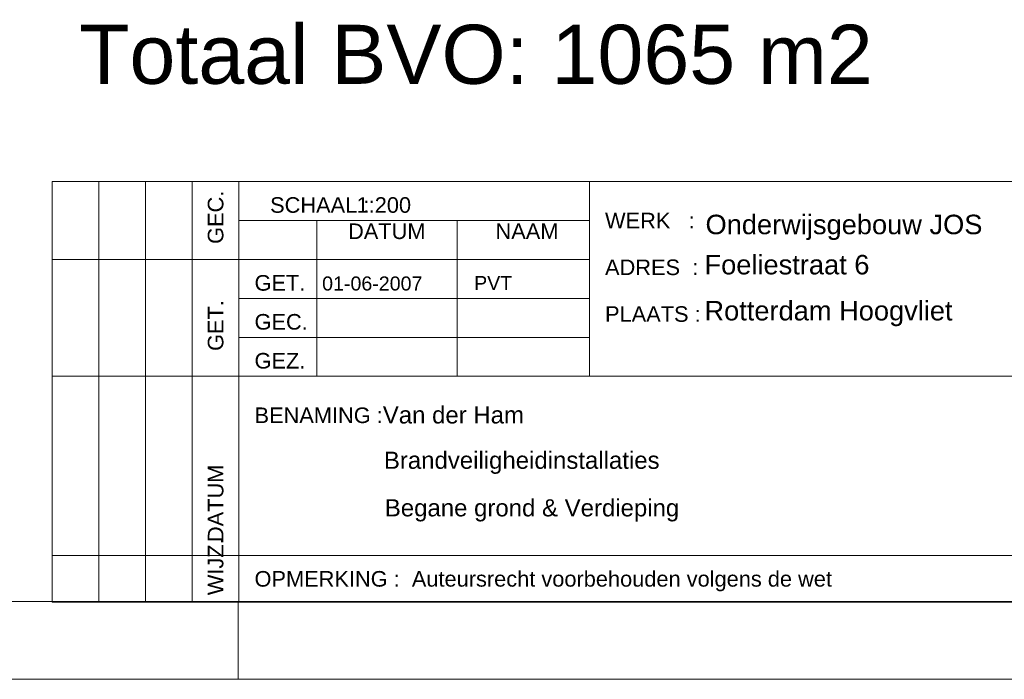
# Model space of a CAD drawing. Header units: millimetres. Extents: x 0 to 84100, y 0 to 59400.
# Tile 6 of 10: x 60295 to 72936, y 0 to 8469. Entities that reach past the tile are written whole.
import ezdxf

# ---------------------------------------------------------------- set-up
doc = ezdxf.new("R2010")
doc.units = ezdxf.units.MM
doc.header["$LTSCALE"] = 1016
doc.layers.get('0').update_dxf_attribs({"lineweight": 0})
for name, color, linetype, lineweight in [('00att025', 2, 'Continuous', 0), ('00att035', 3, 'Continuous', 0), ('00kad025', 2, 'Continuous', 0), ('00kad070', 5, 'Continuous', 0), ('BL$2----', 7, 'Continuous', 0), ('BL$4----', 7, 'Continuous', 0), ('EL6511--', 3, 'Continuous', 0)]:
    doc.layers.add(name, color=color, linetype=linetype, lineweight=lineweight)
doc.styles.add('@Arial Unicode MS', font='@Arial Unicode MS')
doc.styles.add('Arial', font='Arial')

# ---------------------------------------------------------------- blocks, each defined once
blk = doc.blocks.new('Groep-3')
at = {"layer": '00kad025', "color": 19, "linetype": 'Continuous', "lineweight": 0}
for p, q in [((18331, -29700), (18331, -28700)), ((-44769, -29700), (39331, -29700))]:
    blk.add_line(p, q, dxfattribs=at)
at = {"layer": '00kad070', "color": 19, "linetype": 'Continuous', "lineweight": 0}
blk.add_line((-43769, -28700), (38331, -28700), dxfattribs=at)
blk = doc.blocks.new('Groep-4')
at = {"color": 19, "lineweight": 0}
for p, q in [((15941, -23310), (18641, -23310)), ((15941, -28710), (15941, -23310)), ((16541, -28710), (16541, -23310)), ((17141, -28710), (17141, -23310)), ((17741, -28710), (17741, -23310)), ((18341, -28710), (18341, -23310)), ((18341, -23310), (38341, -23310)), ((22841, -23310), (22841, -25810)), ((18341, -23810), (22841, -23810)), ((19341, -25810), (19341, -23810)), ((21141, -25810), (21141, -23810)), ((18341, -24310), (15941, -24310)), ((18341, -24310), (22841, -24310)), ((18341, -24810), (22841, -24810)), ((18341, -25310), (22841, -25310)), ((18341, -25810), (15941, -25810)), ((18341, -25810), (38341, -25810)), ((30841, -28110), (15941, -28110)), ((18341, -28710), (15941, -28710)), ((38341, -28710), (18341, -28710))]:
    blk.add_line(p, q, dxfattribs=at)
at = {"color": 19, "line_spacing_factor": 0.966482, "style": 'Arial'}
for s, insert, char_height, attachment_point in [('SCHAAL :', (18741, -23510), 200.2, 1), ('WERK   :', (23041, -23710), 200.2, 1), ('DATUM', (20239, -23847), 200.2, 2), ('NAAM', (22039, -23847), 200.2, 2), ('ADRES  :', (23041, -24310), 200.2, 1), ('GET.', (18541, -24510), 200.2, 1), ('GEC.', (18541, -25010), 200.2, 1), ('PLAATS :', (23041, -24910), 200.2, 1), ('GEZ.', (18541, -25510), 200.2, 1), ('BENAMING :', (18541, -26210), 200.2, 1), ('OPMERKING :  Auteursrecht voorbehouden volgens de wet', (18541, -28310), 200.18, 1)]:
    blk.add_mtext(s, dxfattribs=dict(at, insert=insert, char_height=char_height, attachment_point=attachment_point))
at = {"color": 19, "char_height": 200.2, "attachment_point": 1, "rotation": 90, "line_spacing_factor": 0.966482, "style": 'Arial'}
for s, insert in [('GEC.', (17941, -24110)), ('GET.', (17941, -25484)), ('DATUM', (17941, -27938)), ('WIJZ.', (17941, -28620))]:
    blk.add_mtext(s, dxfattribs=dict(at, insert=insert))

msp = doc.modelspace()

# ---------------------------------------------------------------- block references
at = {"layer": 'BL$2----', "color": 19}
msp.add_blockref('Groep-3', (44769, 29700), dxfattribs=at)
at = {"layer": 'BL$4----', "color": 19}
msp.add_blockref('Groep-4', (44769, 29700), dxfattribs=at)

# ---------------------------------------------------------------- texts
at = {"layer": '00att025', "color": 19, "line_spacing_factor": 0.966482, "style": 'Arial'}
for s, insert, char_height, attachment_point in [('1:200', (64620, 6190), 200.2, 1), ('Foeliestraat 6', (69087, 5449), 250.23, 1), ('PVT', (66129, 5088), 180.2, 4), ('01-06-2007', (64178, 5172), 180.2, 1), ('Rotterdam Hoogvliet', (69086, 4858), 250.23, 1), ('Van der Ham', (64957, 3505), 220.2, 1), ('Brandveiligheidinstallaties', (64971, 2923), 220.2, 1), ('Begane grond & Verdieping', (64983, 2312), 220.2, 1)]:
    msp.add_mtext(s, dxfattribs=dict(at, insert=insert, char_height=char_height, attachment_point=attachment_point))
at = {"layer": '00att035', "color": 19, "insert": (69100, 5965), "char_height": 250.23, "attachment_point": 1, "line_spacing_factor": 0.966482, "style": 'Arial'}
msp.add_mtext('Onderwijsgebouw JOS', dxfattribs=at)
at = {"layer": 'EL6511--', "color": 17, "insert": (61057, 8404), "char_height": 758.61, "attachment_point": 1, "line_spacing_factor": 1.126161, "style": '@Arial Unicode MS'}
msp.add_mtext('Totaal BVO: 1065 m2 ', dxfattribs=at)

doc.saveas('drawing.dxf')
